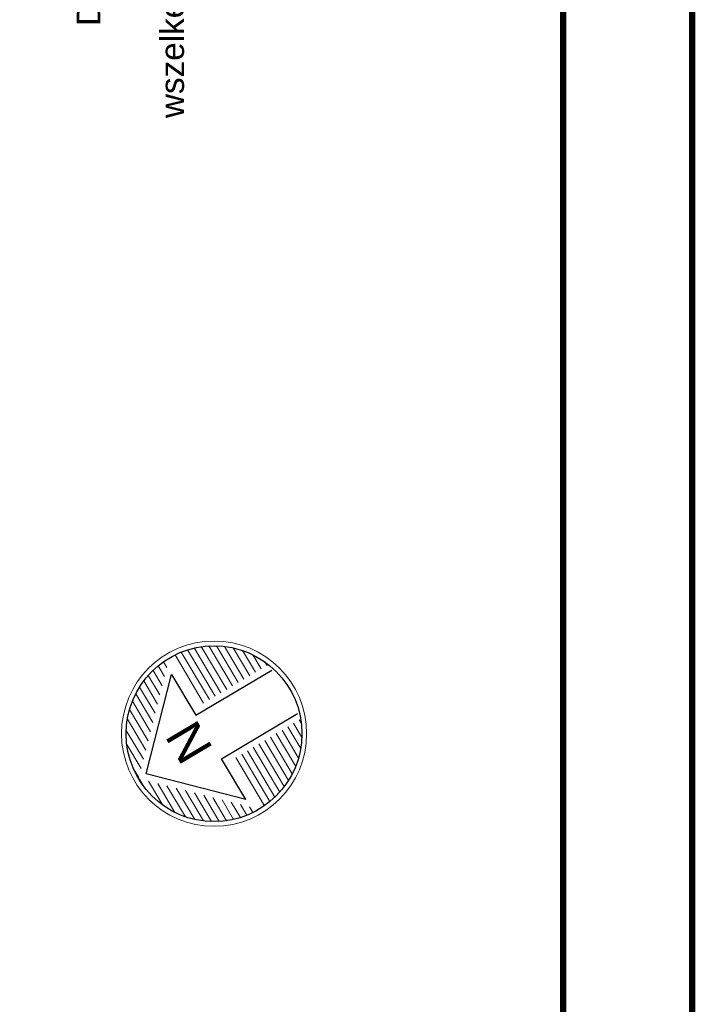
# Model space of a CAD drawing. Header units: centimetres. Extents: x -2715 to 104803, y -2198 to 32152.
# Tile 32 of 44: x 89278 to 89803, y -793 to -29. Entities that reach past the tile are written whole.
import ezdxf

# ---------------------------------------------------------------- set-up
doc = ezdxf.new("R2010")
doc.units = ezdxf.units.CM
doc.header["$MEASUREMENT"] = 0
doc.layers.add('3_ PPOŻ  opisy', color=7, linetype='Continuous', lineweight=18, true_color=0x940000)
doc.layers.add('AZ___txt', color=7, linetype='Continuous', lineweight=25)
doc.styles.add('TXT_D', font='arial.ttf')
doc.styles.add('Z_40', font='arial.ttf', dxfattribs={"height": 4})

# ---------------------------------------------------------------- blocks, each defined once
blk = doc.blocks.new('strzałka1')
at = {"layer": 'AZ___txt', "lineweight": 9}
h = blk.add_hatch(dxfattribs=at)
h.set_pattern_fill('LINE', color=256, scale=0.4095, style=0)
h.set_pattern_definition([(360, (-1477.2123, -296.4574), (3e-14, 1.3001625), [])])
h.paths.add_polyline_path([(0, 17.05, 0.414214), (-17.05, 0)])
h.paths.add_polyline_path([(0, 17.05), (17.05, 0, 0.414214)])
h.paths.add_polyline_path([(17.05, 0), (6.14, 0), (6.14, -15.91, 0.309961)])
h.paths.add_polyline_path([(-6.14, 0), (-17.05, 0, 0.309961), (-6.14, -15.91)])
at = {"layer": 'AZ___txt'}
for points in [[(-14.09, 1.23), (0, 15.31), (14.09, 1.23), (4.91, 1.23), (4.91, -15.91)], [(-14.09, 1.23), (-4.91, 1.23), (-4.91, -15.88)]]:
    blk.add_lwpolyline(points, dxfattribs=at)
at = {"layer": 'AZ___txt', "lineweight": 13}
blk.add_circle((0, 0), 17.96, dxfattribs=at)
at = {"layer": 'AZ___txt'}
blk.add_circle((0, 0), 17.05, dxfattribs=at)
at = {"layer": 'AZ___txt', "insert": (-2.5, 8.55), "char_height": 7, "width": 9.456, "attachment_point": 1, "style": 'Z_40'}
blk.add_mtext('N', dxfattribs=at)

msp = doc.modelspace()

# ---------------------------------------------------------------- linework, layer by layer
at = {"lineweight": 50, "const_width": 5}
msp.add_lwpolyline([(85600.17, -1443.15), (85600.17, 1526.85), (89800.17, 1526.85), (89800.17, -1443.15), (85600.17, -1443.15)], dxfattribs=at)
at = {"lineweight": 50}
msp.add_lwpolyline([(86020.17, -1343.15, 5, 5, 0), (86020.17, 1426.85, 5, 5, 0), (89700.17, 1426.85, 5, 5, 0), (89700.17, -1343.15, 5, 5, 0)], format="xyseb", close=True, dxfattribs=at)

# ---------------------------------------------------------------- block references
at = {"layer": 'AZ___txt', "xscale": 3.999999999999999, "yscale": 3.999999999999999, "zscale": 3.999999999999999, "rotation": 120.690913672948}
msp.add_blockref('strzałka1', (89429.23, -582.74), dxfattribs=at)

# ---------------------------------------------------------------- texts
at = {"insert": (89322.55, -33.92), "char_height": 18.45, "width": 765.1436, "attachment_point": 1, "rotation": 90, "style": 'TXT_D'}
msp.add_mtext('DALSZA CZĘŚC BUDYNKU POZA ZAKRESEM OPRACOWANIA', dxfattribs=at)
at = {"layer": '3_ PPOŻ  opisy', "insert": (89387.41, -148.3), "char_height": 18.45, "width": 1022.7477, "attachment_point": 1, "rotation": 90, "style": 'TXT_D'}
msp.add_mtext('\\pxqc;wszelke instalacje przechodzące przez ścianę zabezpieczyć zgodnie z przepisami', dxfattribs=at)

doc.saveas('drawing.dxf')
